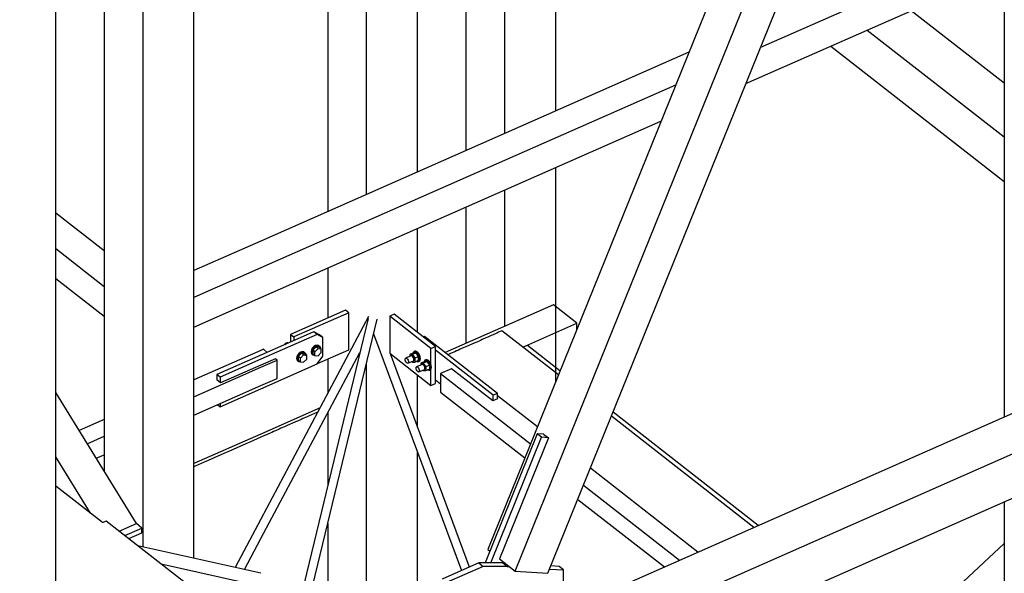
# Paper-space layout 'A0 Advance Steel' of a CAD drawing. Header units: millimetres. Extents: x 292 to 712, y 182 to 776.
# Tile 49 of 61: x 431 to 460, y 585 to 601. Entities that reach past the tile are written whole.
import ezdxf

# ---------------------------------------------------------------- set-up
doc = ezdxf.new("R2010")
doc.units = ezdxf.units.MM
for name, color, linetype in [('AS_Belki', 145, 'CONTINUOUS'), ('AS_Blachy', 30, 'CONTINUOUS'), ('AS_Kraty', 9, 'CONTINUOUS'), ('AS_Schody', 253, 'CONTINUOUS'), ('AS_Sruby', 9, 'CONTINUOUS')]:
    doc.layers.add(name, color=color, linetype=linetype)

psp = doc.layouts.new('A0 Advance Steel')

# ---------------------------------------------------------------- hatches: boundary and pattern name
at = {"layer": 'AS_Kraty', "extrusion": (0, 0.809331, 0.587353)}
h = psp.add_hatch(dxfattribs=at)
h.set_pattern_fill('GRATE', color=9, scale=0.266667, angle=-53.1136, style=0)
h.set_pattern_definition([(306.8864, (-445.36493, -32711.27688), (0.1692968, 0.1270487), []), (36.8864, (-445.3649, -32711.2769), (-0.508195, 0.677187), [])])
h.paths.add_polyline_path([(-438.346, -32714.815), (-438.33, -32714.836)], flags=0)
h.paths.add_polyline_path([(-437.978, -32713.306), (-438.328, -32713.172), (-438.346, -32713.26), (-438.346, -32714.703), (-438.306, -32714.757), (-437.889, -32713.424)], flags=0)
h.paths.add_polyline_path([(-436.459, -32713.887), (-437.51, -32713.485), (-437.603, -32713.472), (-438.338, -32715.825), (-438.346, -32715.925), (-438.346, -32719.813), (-438.293, -32719.883), (-436.428, -32718.481), (-436.395, -32718.413), (-436.395, -32713.971)], flags=0)
h.paths.add_polyline_path([(-455.585, -32708.281), (-456.758, -32709.162), (-455.806, -32710.542), (-456.126, -32710.782), (-454.678, -32712.71), (-454.625, -32712.67), (-453.133, -32711.549)], flags=0)
h.paths.add_polyline_path([(-451.114, -32714.238), (-452.66, -32715.4), (-448.542, -32720.887), (-447.961, -32718.44)], flags=0)
h.paths.add_polyline_path([(-446.417, -32720.498), (-446.998, -32722.945), (-445.328, -32725.17), (-443.836, -32724.049), (-445.24, -32722.066)], flags=0)
h.paths.add_polyline_path([(-442.945, -32719.016), (-442.91, -32719.062)], flags=0)
h.paths.add_polyline_path([(-449.664, -32708.841), (-453.988, -32707.188), (-454.093, -32707.159), (-454.573, -32707.52), (-452.12, -32710.788), (-449.615, -32708.905)], flags=0)
h.paths.add_polyline_path([(-440.297, -32721.101), (-440.289, -32721.111)], flags=0)
h.paths.add_polyline_path([(-447.171, -32711.274), (-450.102, -32713.477), (-447.581, -32716.837), (-446.8, -32713.546), (-446.813, -32713.528), (-446.994, -32713.509), (-447.167, -32713.278), (-447.167, -32711.279)], flags=0)
h.paths.add_polyline_path([(-444.431, -32713.481), (-444.645, -32713.641), (-444.698, -32713.681), (-444.865, -32713.681), (-444.895, -32713.752), (-445.015, -32714.258), (-444.976, -32714.422), (-446.017, -32718.81), (-443.58, -32722.168), (-443.58, -32722.501), (-443.43, -32722.701), (-443.43, -32722.591), (-443.323, -32722.51), (-442.91, -32722.949), (-442.91, -32720.506), (-442.922, -32720.38), (-444.42, -32713.496)], flags=0)
h.paths.add_polyline_path([(-440.297, -32715.547), (-440.285, -32715.563)], flags=0)
h.paths.add_polyline_path([(-440.297, -32715.436), (-440.272, -32715.469)], flags=0)
h.paths.add_polyline_path([(-440.297, -32715.325), (-440.259, -32715.376)], flags=0)
h.paths.add_polyline_path([(-443.003, -32711.386), (-443.587, -32711.163), (-443.632, -32711.214), (-443.632, -32712.769), (-443.632, -32712.88), (-444.165, -32713.281), (-444.171, -32713.384), (-442.979, -32718.86), (-442.91, -32718.951), (-442.91, -32711.509)], flags=0)
h.paths.add_polyline_path([(-438.387, -32715.982), (-440.003, -32721.159), (-439.999, -32721.165), (-438.346, -32719.923), (-438.346, -32719.813), (-438.346, -32716.036)], flags=0)
h.paths.add_polyline_path([(-438.362, -32715.904), (-438.346, -32715.925)], flags=0)
h.paths.add_polyline_path([(-439.964, -32712.547), (-440.198, -32712.458), (-440.297, -32712.437), (-440.297, -32715.214), (-440.245, -32715.282), (-439.874, -32712.667)], flags=0)
h.paths.add_polyline_path([(-438.445, -32713.127), (-439.497, -32712.726), (-439.608, -32712.689), (-440.284, -32717.453), (-440.297, -32717.547), (-440.297, -32720.99), (-440.264, -32721.033), (-438.355, -32714.914), (-438.346, -32714.815), (-438.346, -32713.26)], flags=0)
at = {"layer": 'AS_Kraty', "extrusion": (-3.81165e-17, 0.809331, 0.587353)}
h = psp.add_hatch(dxfattribs=at)
h.set_pattern_fill('GRATE', color=9, scale=0.266667, angle=127.0557, style=0)
h.set_pattern_definition([(127.0557, (-431.33213, -32640.98372), (-0.1689205, -0.1275485), []), (217.056, (-431.3321, -32640.9837), (0.510194, -0.675682), [])])
h.paths.add_polyline_path([(-429.717, -32630.184), (-429.291, -32629.864), (-429.756, -32629.247), (-429.756, -32630.132)], flags=0)
h.paths.add_polyline_path([(-423.095, -32640.835), (-423.095, -32639.175), (-423.297, -32638.908), (-423.537, -32637.484), (-427.787, -32631.855), (-429.119, -32632.857)], flags=0)
h.paths.add_polyline_path([(-432.37, -32629.215), (-432.37, -32627.888), (-432.392, -32627.859), (-433.031, -32628.34)], flags=0)
h.paths.add_polyline_path([(-438.292, -32636.086), (-432.909, -32632.041), (-434.737, -32629.621), (-438.307, -32632.305), (-438.346, -32632.364), (-438.346, -32636.015)], flags=0)
h.paths.add_polyline_path([(-429.712, -32653.866), (-421.665, -32647.818), (-421.654, -32647.722), (-429.756, -32636.992), (-429.756, -32653.808)], flags=0)
h.paths.add_polyline_path([(-433.809, -32651.427), (-433.756, -32651.387), (-432.37, -32653.112), (-432.37, -32635.853), (-432.376, -32635.846), (-438.344, -32640.332), (-438.346, -32640.44), (-438.346, -32645.419)], flags=0)
h.paths.add_polyline_path([(-441.703, -32638.65), (-438.399, -32636.167), (-438.346, -32636.126), (-438.346, -32632.364), (-438.361, -32632.345), (-441.239, -32634.508), (-441.285, -32634.557), (-441.704, -32636.325), (-441.715, -32636.422), (-441.715, -32638.634)], flags=0)
h.paths.add_polyline_path([(-438.346, -32645.419), (-438.346, -32640.44), (-438.398, -32640.372), (-440.796, -32642.174)], flags=0)

# ---------------------------------------------------------------- linework, layer by layer
at = {"layer": 'AS_Belki', "linetype": 'Continuous', "ltscale": 0.15}
for p, q in [((457.703, 616.755), (444.957, 585.203)), ((445.758, 584.577), (458.588, 616.337)), ((446.712, 584.518), (459.543, 616.278)), ((432.37, 575.04), (432.37, 614.28)), ((436.395, 584.949), (436.395, 609.065)), ((434.903, 608.407), (434.903, 585.284)), ((433.782, 607.912), (433.782, 587.486)), ((440.297, 605.132), (440.297, 595.061)), ((441.418, 605.038), (441.418, 595.556)), ((442.91, 596.215), (442.91, 604.914)), ((444.322, 604.796), (444.322, 596.838)), ((445.444, 604.703), (445.444, 597.333)), ((446.936, 597.992), (446.936, 604.578)), ((461.63, 603.694), (452.903, 599.842)), ((452.478, 598.792), (461.203, 602.643)), ((460.002, 602.113), (460.002, 589.065)), ((438.346, 578.33), (490.167, 601.205)), ((460.002, 598.8), (457.294, 600.917)), ((456.015, 600.352), (460.002, 597.236)), ((454.956, 599.885), (460.002, 595.941)), ((450.815, 599.704), (438.346, 594.2)), ((450.43, 598.75), (438.346, 593.417)), ((438.346, 592.553), (450.005, 597.7)), ((446.936, 590.102), (446.936, 596.345)), ((445.444, 595.686), (445.444, 591.707)), ((433.782, 593.913), (432.37, 595.017)), ((444.322, 595.191), (444.322, 591.212)), ((473.431, 594.993), (447.167, 583.4)), ((442.91, 591.533), (442.91, 594.568)), ((438.346, 594.2), (436.395, 593.339)), ((433.782, 592.87), (432.37, 593.974)), ((438.346, 593.417), (436.395, 592.555)), ((440.297, 593.414), (440.297, 591.958)), ((432.37, 593.111), (433.782, 592.007)), ((436.395, 591.692), (438.346, 592.553)), ((441.485, 591.997), (438.346, 586.09)), ((441.472, 591.947), (439.607, 584.229)), ((439.863, 584.171), (441.736, 591.925)), ((441.631, 591.493), (444.189, 584.59)), ((438.346, 591.013), (436.395, 590.152)), ((438.419, 591.045), (438.346, 591.013)), ((438.535, 590.954), (438.419, 591.045)), ((438.346, 585.523), (441.231, 590.952)), ((438.771, 590.77), (438.346, 590.582)), ((438.346, 590.523), (438.819, 590.732)), ((438.819, 590.732), (438.771, 590.77)), ((438.819, 590.192), (438.819, 590.732)), ((440.297, 590.761), (440.297, 589.76)), ((444.425, 584.694), (442.119, 590.916)), ((436.395, 589.662), (438.346, 590.523)), ((438.346, 590.582), (437.172, 590.064)), ((441.418, 590.611), (441.418, 583.822)), ((443.9, 590.477), (443.58, 590.335)), ((445.101, 589.537), (443.9, 590.477)), ((437.06, 590.152), (437.068, 590.155)), ((437.172, 590.064), (437.06, 590.152)), ((438.346, 589.984), (438.819, 590.192)), ((442.91, 588.779), (442.91, 590.297)), ((443.58, 590.335), (446.202, 588.286)), ((443.58, 590.335), (443.58, 589.796)), ((436.395, 589.123), (438.346, 589.984)), ((443.58, 589.796), (446.037, 587.876)), ((445.24, 589.599), (445.101, 589.537)), ((446.402, 588.781), (445.24, 589.69)), ((445.24, 589.612), (445.251, 589.603)), ((445.251, 589.603), (445.24, 589.599)), ((433.782, 588.998), (433.051, 588.676)), ((440.297, 589.193), (440.297, 587.083)), ((433.288, 588.29), (433.782, 588.508)), ((446.726, 588.461), (445.301, 584.934)), ((446.58, 588.568), (446.582, 588.574)), ((446.582, 588.574), (446.726, 588.461)), ((433.548, 587.866), (433.782, 587.969)), ((442.91, 583.487), (442.91, 588.041)), ((451.079, 585.126), (447.947, 587.574)), ((447.747, 587.079), (450.546, 584.891)), ((449.097, 581.781), (460.562, 586.842)), ((447.581, 586.669), (450.105, 584.696)), ((460.002, 586.595), (460.002, 579.651)), ((438.346, 586.09), (437.597, 584.68)), ((440.297, 585.968), (440.297, 584.074)), ((437.866, 584.619), (438.346, 585.523)), ((460.002, 585.38), (457.522, 583.066)), ((444.957, 585.203), (445.016, 585.157)), ((445.301, 584.934), (445.758, 584.577)), ((445.758, 584.577), (446.712, 584.518))]:
    psp.add_line(p, q, dxfattribs=at)
at = {"layer": 'AS_Blachy', "linetype": 'Continuous', "ltscale": 0.15}
for p, q in [((440.809, 592.184), (439.211, 591.478)), ((440.906, 592.109), (440.809, 592.184)), ((440.906, 592.109), (439.307, 591.403)), ((440.906, 591.03), (440.906, 592.109)), ((442.228, 592.066), (442.1, 592.009)), ((443.302, 591.07), (442.1, 592.009)), ((442.1, 592.009), (442.1, 590.93)), ((443.43, 591.127), (442.228, 592.066)), ((439.893, 591.554), (439.84, 591.53)), ((439.989, 591.479), (439.893, 591.554)), ((440.053, 591.463), (439.893, 591.554)), ((439.84, 591.53), (438.346, 590.871)), ((439.989, 591.479), (438.346, 590.754)), ((439.211, 591.478), (439.307, 591.403)), ((439.211, 591.478), (439.211, 591.253)), ((439.307, 591.403), (439.307, 591.295)), ((440.149, 591.388), (439.989, 591.479)), ((440.149, 591.388), (440.053, 591.463)), ((440.149, 590.848), (440.149, 591.388)), ((443.117, 591.42), (443.077, 591.402)), ((445.24, 589.76), (443.117, 591.42)), ((439.999, 590.629), (440.906, 591.03)), ((443.302, 591.07), (443.43, 591.127)), ((443.302, 590.602), (443.302, 591.07)), ((443.43, 590.048), (443.43, 591.127)), ((445.112, 589.704), (443.43, 591.019)), ((438.346, 590.871), (437.068, 590.307)), ((438.346, 590.754), (437.164, 590.232)), ((439.989, 590.616), (440.149, 590.848)), ((442.1, 590.93), (443.302, 589.991)), ((438.346, 589.89), (439.989, 590.616)), ((443.302, 589.991), (443.302, 590.459)), ((437.164, 590.232), (437.068, 590.307)), ((437.068, 590.307), (437.068, 590.145)), ((437.164, 590.232), (437.164, 590.07)), ((443.43, 590.155), (443.58, 590.038)), ((437.164, 589.369), (438.346, 589.89)), ((443.302, 589.991), (443.43, 590.048)), ((445.24, 589.76), (445.112, 589.704)), ((445.112, 589.542), (445.112, 589.704)), ((445.24, 589.599), (445.24, 589.76)), ((437.088, 589.428), (437.164, 589.369)), ((437.164, 589.462), (437.164, 589.369)), ((446.399, 588.58), (444.878, 584.814)), ((445.047, 584.814), (446.527, 588.479)), ((446.527, 588.479), (446.399, 588.58)), ((446.59, 588.568), (446.399, 588.58)), ((446.718, 588.467), (446.527, 588.479)), ((444.698, 584.815), (443.632, 584.344)), ((444.826, 584.714), (443.76, 584.244)), ((444.698, 584.815), (444.826, 584.714)), ((445.394, 584.813), (444.698, 584.815)), ((445.528, 584.713), (444.826, 584.714)), ((445.4, 584.813), (445.394, 584.813)), ((445.4, 584.813), (445.528, 584.713)), ((445.461, 584.809), (445.4, 584.813)), ((445.528, 584.713), (445.589, 584.709)), ((447.039, 584.711), (446.796, 584.726)), ((447.167, 584.611), (447.039, 584.711)), ((446.76, 584.636), (447.167, 584.611)), ((447.167, 582.733), (447.167, 584.611))]:
    psp.add_line(p, q, dxfattribs=at)
at = {"layer": 'AS_Kraty', "linetype": 'Continuous', "ltscale": 0.15}
for p, q in [((445.371, 591.582), (445.275, 591.539)), ((447.015, 590.297), (445.371, 591.582)), ((444.742, 591.304), (444.635, 591.257)), ((444.795, 591.327), (444.742, 591.304)), ((444.902, 591.374), (444.795, 591.327)), ((444.955, 591.398), (444.902, 591.374)), ((445.061, 591.445), (444.955, 591.398)), ((445.115, 591.468), (445.061, 591.445)), ((445.221, 591.516), (445.115, 591.468)), ((445.275, 591.539), (445.221, 591.516)), ((443.996, 590.974), (443.889, 590.927)), ((444.049, 590.998), (443.996, 590.974)), ((444.102, 591.022), (444.049, 590.998)), ((444.155, 591.045), (444.102, 591.022)), ((444.262, 591.092), (444.155, 591.045)), ((444.315, 591.116), (444.262, 591.092)), ((444.422, 591.163), (444.315, 591.116)), ((444.475, 591.186), (444.422, 591.163)), ((444.582, 591.233), (444.475, 591.186)), ((444.635, 591.257), (444.582, 591.233)), ((443.836, 590.904), (443.798, 590.887)), ((443.889, 590.927), (443.836, 590.904)), ((439.519, 588.998), (439.412, 588.951)), ((439.572, 589.022), (439.519, 588.998)), ((439.679, 589.069), (439.572, 589.022)), ((439.732, 589.092), (439.679, 589.069)), ((439.839, 589.14), (439.732, 589.092)), ((439.892, 589.163), (439.839, 589.14)), ((439.999, 589.21), (439.892, 589.163)), ((440.006, 589.213), (439.999, 589.21)), ((452.71, 585.846), (448.559, 589.09)), ((438.879, 588.716), (438.773, 588.669)), ((438.933, 588.74), (438.879, 588.716)), ((439.039, 588.787), (438.933, 588.74)), ((439.093, 588.81), (439.039, 588.787)), ((439.199, 588.857), (439.093, 588.81)), ((439.252, 588.881), (439.199, 588.857)), ((439.359, 588.928), (439.252, 588.881)), ((439.412, 588.951), (439.359, 588.928)), ((438.346, 588.481), (438.027, 588.34)), ((438.453, 588.528), (438.346, 588.481)), ((438.346, 588.481), (438.346, 588.481)), ((438.506, 588.551), (438.453, 588.528)), ((438.613, 588.598), (438.506, 588.551)), ((438.666, 588.622), (438.613, 588.598)), ((438.719, 588.646), (438.666, 588.622)), ((438.773, 588.669), (438.719, 588.646)), ((437.973, 588.316), (437.387, 588.057)), ((438.027, 588.34), (437.973, 588.316)), ((437.334, 588.034), (436.748, 587.775)), ((437.387, 588.057), (437.334, 588.034)), ((436.428, 587.634), (436.395, 587.62)), ((436.694, 587.752), (436.428, 587.634)), ((436.748, 587.775), (436.694, 587.752)), ((433.735, 585.989), (432.37, 587.056)), ((433.756, 585.998), (433.735, 585.989)), ((433.809, 586.022), (433.756, 585.998)), ((433.842, 586.036), (433.809, 586.022)), ((438.346, 582.516), (433.842, 586.036))]:
    psp.add_line(p, q, dxfattribs=at)
at = {"layer": 'AS_Schody', "linetype": 'Continuous', "ltscale": 0.15}
for p, q in [((446.869, 592.336), (443.721, 590.947)), ((447.549, 591.804), (446.869, 592.336)), ((445.976, 591.109), (447.549, 591.804)), ((447.549, 591.621), (447.549, 591.804)), ((446.111, 591.158), (445.984, 591.103)), ((447.062, 590.415), (446.111, 591.158)), ((434.719, 585.96), (432.37, 589.784)), ((440.071, 589.336), (438.346, 588.574)), ((452.837, 585.902), (448.607, 589.208)), ((438.346, 588.574), (436.395, 587.713)), ((433.378, 586.268), (432.37, 587.91)), ((434.22, 585.74), (434.719, 585.96)), ((434.383, 585.613), (434.882, 585.833)), ((434.882, 585.833), (434.719, 585.96)), ((434.882, 585.693), (434.882, 585.833)), ((434.498, 585.523), (434.882, 585.693)), ((438.346, 584.512), (434.764, 585.316)), ((438.346, 584.132), (435.445, 584.783))]:
    psp.add_line(p, q, dxfattribs=at)
at = {"layer": 'AS_Sruby', "linetype": 'Continuous', "ltscale": 0.15}
for p, q in [((439.143, 591.223), (439.134, 591.23)), ((439.956, 591.116), (439.863, 591.021)), ((439.923, 590.974), (439.863, 591.021)), ((439.863, 591.021), (439.863, 590.913)), ((439.923, 590.974), (440.016, 591.069)), ((439.923, 590.866), (439.923, 590.974)), ((440.016, 591.069), (439.956, 591.116)), ((440.048, 591.103), (439.956, 591.116)), ((440.016, 591.069), (440.108, 591.056)), ((440.046, 591.139), (440.026, 591.155)), ((440.108, 591.056), (440.048, 591.103)), ((440.108, 590.948), (440.108, 591.056)), ((442.833, 590.988), (442.807, 590.977)), ((439.419, 590.704), (439.439, 590.688)), ((439.529, 590.928), (439.437, 590.833)), ((439.497, 590.786), (439.437, 590.833)), ((439.437, 590.833), (439.437, 590.725)), ((439.437, 590.725), (439.497, 590.678)), ((439.497, 590.786), (439.589, 590.881)), ((439.497, 590.678), (439.497, 590.786)), ((439.589, 590.881), (439.529, 590.928)), ((439.622, 590.915), (439.529, 590.928)), ((439.589, 590.881), (439.682, 590.868)), ((439.589, 590.665), (439.682, 590.76)), ((439.62, 590.951), (439.6, 590.967)), ((439.682, 590.868), (439.622, 590.915)), ((439.682, 590.76), (439.682, 590.868)), ((439.845, 590.892), (439.865, 590.876)), ((439.863, 590.913), (439.923, 590.866)), ((439.923, 590.866), (440.016, 590.853)), ((440.016, 590.853), (440.108, 590.948)), ((442.726, 590.853), (442.564, 590.782)), ((442.632, 590.637), (442.794, 590.709)), ((442.805, 590.94), (442.69, 590.889)), ((442.69, 590.889), (442.76, 590.889)), ((442.69, 590.889), (442.69, 590.838)), ((442.749, 590.689), (442.76, 590.673)), ((442.875, 590.94), (442.76, 590.889)), ((442.76, 590.889), (442.829, 590.781)), ((442.875, 590.94), (442.805, 590.94)), ((442.944, 590.832), (442.829, 590.781)), ((442.829, 590.781), (442.829, 590.673)), ((442.829, 590.673), (442.944, 590.724)), ((442.944, 590.832), (442.875, 590.94)), ((442.943, 590.687), (442.969, 590.699)), ((442.944, 590.724), (442.944, 590.832)), ((443.126, 590.69), (443.011, 590.639)), ((443.195, 590.69), (443.08, 590.639)), ((443.195, 590.69), (443.126, 590.69)), ((443.154, 590.738), (443.127, 590.726)), ((443.265, 590.581), (443.195, 590.69)), ((439.497, 590.678), (439.589, 590.665)), ((442.76, 590.673), (442.829, 590.673)), ((443.046, 590.603), (442.884, 590.531)), ((442.952, 590.387), (443.114, 590.458)), ((443.011, 590.639), (443.08, 590.639)), ((443.011, 590.639), (443.011, 590.587)), ((443.07, 590.439), (443.08, 590.423)), ((443.08, 590.639), (443.15, 590.53)), ((443.08, 590.423), (443.15, 590.422)), ((443.265, 590.581), (443.15, 590.53)), ((443.15, 590.53), (443.15, 590.422)), ((443.15, 590.422), (443.265, 590.473)), ((443.263, 590.437), (443.29, 590.449)), ((443.265, 590.473), (443.265, 590.581))]:
    psp.add_line(p, q, dxfattribs=at)
at = {"layer": 'AS_Sruby', "linetype": 'Continuous', "ltscale": 0.15, "extrusion": (-0.799412, -0.352872, 0.486233)}
for centre in [(-361.672, 312.865, -562.263), (-361.314, 312.958, -562.43)]:
    psp.add_circle(centre, 0.08, dxfattribs=at)
at = {"layer": 'AS_Sruby', "linetype": 'Continuous', "ltscale": 0.15, "extrusion": (0.600783, -0.469537, 0.646989)}
for centre, radius, end in [((736.171, 11.689, -13.776), 0.08, 107.0559), ((736.171, 11.344, -13.369), 0.16, 185.3808), ((736.582, 11.201, -13.201), 0.16, 185.3808)]:
    psp.add_arc(centre, radius, 5.3808, end, dxfattribs=at)
at = {"layer": 'AS_Sruby', "linetype": 'Continuous', "ltscale": 0.15, "extrusion": (-0.600783, 0.469537, -0.646989)}
for centre, start in [((-736.171, 11.327, 13.35), 325.7679), ((-736.582, 11.185, 13.182), 325.7676)]:
    psp.add_arc(centre, 0.16, start, 214.2261, dxfattribs=at)
at = {"layer": 'AS_Sruby', "linetype": 'Continuous', "ltscale": 0.15, "extrusion": (-0.799412, -0.352872, 0.486233)}
for centre, radius, start, end in [((-361.672, 313.012, -562.527), 0.16, 322.9975, 217.274), ((-361.672, 313.026, -562.553), 0.16, 2.766, 182.766), ((-361.672, 312.951, -562.417), 0.08, 2.766, 182.766), ((-361.314, 313.105, -562.695), 0.16, 322.9974, 217.274), ((-361.314, 313.119, -562.721), 0.16, 2.766, 182.766), ((-361.314, 313.044, -562.585), 0.08, 2.766, 182.766)]:
    psp.add_arc(centre, radius, start, end, dxfattribs=at)

doc.saveas('drawing.dxf')
